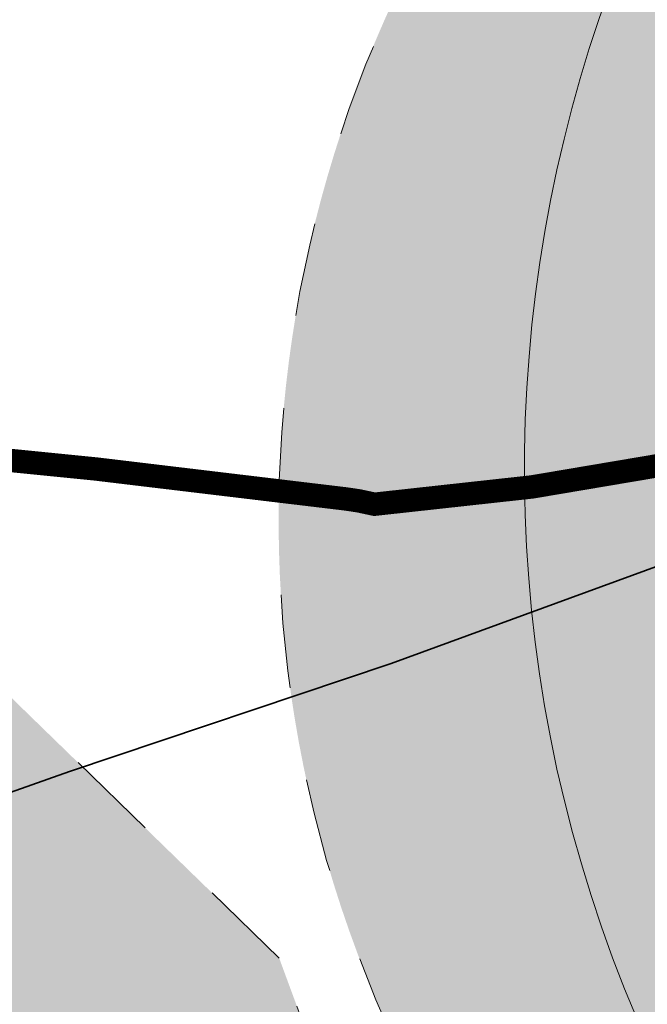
# Model space of a CAD drawing. Header units: metres. Extents: x 141698 to 145319, y 411539 to 418441.
# Tile 103 of 108: x 143828 to 143841, y 418107 to 418128. Entities that reach past the tile are written whole.
import ezdxf

# ---------------------------------------------------------------- set-up
doc = ezdxf.new("R2010")
doc.units = ezdxf.units.M
doc.linetypes.add('XX-HIDDEN', pattern=[4, 2, -2])
for name, color, linetype, lineweight in [('B01-WA-MO-BODEM-A', 32, 'Continuous', 18), ('B01-WA-OG-WEG_ONVERHARD-G', 7, 'Continuous', 18), ('B01-WA-OG-ZONE-G', 7, 'XX-HIDDEN', 18), ('N-WE-KG-PROJECTGRENS-SLIJKWELLSEWAAD', 190, 'KG-OG', 35), ('V01-WA-IE-TERREINAFSCHEIDING_KUNSTMATIG_RASTERHEKWERK-G', 20, 'IE-TERREINAFSCHEIDING-KUNSTMATIG-OPEN-V', 35)]:
    doc.layers.add(name, color=color, linetype=linetype, lineweight=lineweight)
doc.layers.add('Situatiekaart_Bufferzone', color=254, linetype='Continuous')
doc.linetypes.add('IE-TERREINAFSCHEIDING-KUNSTMATIG-OPEN-V', pattern='A,7,[24,NLCS.SHX,S=0.6,R=0,X=-3.5,Y=0],-1.5,[67,NLCS.SHX,S=0.75,R=0,X=0,Y=0],-1.5', length=10)
doc.linetypes.add('KG-OG', pattern='A,5.5,-1.5,[2,NLCS.SHX,S=0.5,R=0,X=0,Y=0],-1.5', length=8.5)

msp = doc.modelspace()

# ---------------------------------------------------------------- hatches: boundary and pattern name
at = {"layer": 'B01-WA-MO-BODEM-A'}
h = msp.add_hatch(color=256, dxfattribs=at)
h.dxf.hatch_style = 1
edge = h.paths.add_edge_path()
edge.add_line((143923.6338766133, 418190.3985919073), (143924.4926164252, 418185.0933544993))
edge.add_arc((143919.5568586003, 418184.2944210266), 4.999999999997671, -60.59638716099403, 9.194515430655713, ccw=False)
edge.add_line((143922.0116520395, 418179.9385067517), (143855.1149347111, 418142.2385860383))
edge.add_arc((143868.3708192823, 418118.7166489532), 27.00000000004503, 119.4036128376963, 203.1231532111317)
edge.add_line((143843.5399215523, 418108.1135117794), (143857.449648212, 418075.5390958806))
edge.add_line((143857.4496482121, 418075.5390958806), (143854.6906595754, 418074.3609695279))
edge.add_line((143854.6906595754, 418074.3609695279), (143840.7809329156, 418106.9353854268))
edge.add_arc((143868.3708192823, 418118.7166489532), 30.00000000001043, 119.4036128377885, 203.1231532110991, ccw=False)
edge.add_line((143853.6420586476, 418144.8521346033), (143920.5387759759, 418182.5520553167))
edge.add_arc((143919.5568586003, 418184.2944210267), 1.999999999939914, 299.403612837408, 369.1945154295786)
edge.add_line((143921.5311617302, 418184.6139944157), (143920.6402041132, 418190.11827128))
edge.add_line((143920.6402041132, 418190.1182712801), (143923.6338766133, 418190.3985919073))
at = {"layer": 'Situatiekaart_Bufferzone', "transparency": 33554559}
h = msp.add_hatch(color=256, dxfattribs=at)
h.dxf.hatch_style = 1
edge = h.paths.add_edge_path(flags=0)
edge.add_line((143885.4630367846, 418115.2014588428), (143902.8254999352, 418121.6465642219))
edge.add_line((143902.8254999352, 418121.6465642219), (143927.5464494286, 418131.3487672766))
edge.add_line((143927.5464494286, 418131.3487672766), (143925.651134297, 418135.834143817))
edge.add_line((143925.651134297, 418135.834143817), (143901.0891559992, 418126.1943320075))
edge.add_line((143901.0891559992, 418126.1943320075), (143883.7435421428, 418119.7554812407))
edge.add_line((143883.7435421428, 418119.7554812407), (143870.0014971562, 418114.4789209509))
edge.add_line((143870.0014971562, 418114.4789209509), (143861.9656334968, 418111.5351105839))
edge.add_arc((143858.3474397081, 418122.6362202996), 11.67587098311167, 234.9326761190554, 288.0523854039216, ccw=False)
edge.add_arc((143857.5842671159, 418118.5919513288), 8.10726896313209, 130.4186292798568, 222.8361829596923, ccw=False)
edge.add_line((143852.3277776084, 418124.764238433), (143866.0910382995, 418134.486995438))
edge.add_line((143866.0910382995, 418134.486995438), (143874.8091546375, 418140.6457196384))
edge.add_line((143874.8091546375, 418140.6457196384), (143886.5145652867, 418148.012461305))
edge.add_line((143886.5145652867, 418148.012461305), (143898.7530701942, 418154.1515637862))
edge.add_line((143898.7530701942, 418154.1515637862), (143906.4458925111, 418157.6405745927))
edge.add_line((143906.4458925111, 418157.6405745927), (143915.3057634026, 418161.9419224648))
edge.add_line((143915.3057634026, 418161.9419224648), (143914.8109957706, 418163.1128196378))
edge.add_line((143914.8109957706, 418163.1128196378), (143905.9064387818, 418158.7897772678))
edge.add_line((143905.9064387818, 418158.7897772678), (143898.2061146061, 418155.2973640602))
edge.add_line((143898.2061146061, 418155.2973640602), (143885.8904509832, 418149.1195570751))
edge.add_line((143885.8904509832, 418149.1195570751), (143874.1043718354, 418141.7020470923))
edge.add_line((143874.1043718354, 418141.7020470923), (143865.3586132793, 418135.5237956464))
edge.add_line((143865.3586132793, 418135.5237956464), (143851.5082238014, 418125.7394883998))
edge.add_arc((143859.4950793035, 418117.6316376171), 11.38099754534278, 134.5692752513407, 202.9004874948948)
edge.add_arc((143859.4950793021, 418117.6316376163), 11.38099754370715, 202.9004874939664, 218.9387412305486)
edge.add_arc((143859.4950793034, 418117.631637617), 11.38099754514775, 218.938741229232, 289.7219942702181)
edge.add_line((143863.3356724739, 418106.9182371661), (143871.6954753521, 418109.9151009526))
edge.add_line((143871.6954753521, 418109.9151009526), (143885.4630367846, 418115.2014588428))
edge = h.paths.add_edge_path()
edge.add_line((143991.1662218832, 418142.1412976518), (144002.3409776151, 418148.1342018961))
edge.add_line((144002.3409776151, 418148.1342018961), (144017.5251671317, 418157.8694950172))
edge.add_line((144017.5251671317, 418157.8694950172), (144032.3143206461, 418166.6919100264))
edge.add_arc((144002.8002792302, 418179.1311093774), 32.02830500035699, 337.1461744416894, 398.3706695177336)
edge.add_arc((143998.2824212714, 418175.6891931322), 37.70706316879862, 38.20968881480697, 104.5099539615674)
edge.add_line((143988.8349846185, 418212.193556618), (143977.536017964, 418207.4445808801))
edge.add_line((143977.536017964, 418207.4445808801), (143962.4066617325, 418201.813920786))
edge.add_line((143962.4066617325, 418201.813920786), (143952.0649066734, 418196.8563543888))
edge.add_line((143952.0649066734, 418196.8563543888), (143935.7934990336, 418190.1402263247))
edge.add_line((143935.7934990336, 418190.1402263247), (143909.3637082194, 418177.1425223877))
edge.add_line((143909.3637082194, 418177.1425223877), (143899.531975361, 418172.3693486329))
edge.add_line((143899.531975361, 418172.3693486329), (143891.7430053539, 418168.8367309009))
edge.add_line((143891.7430053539, 418168.8367309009), (143878.5155945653, 418162.2015715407))
edge.add_line((143878.5155945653, 418162.2015715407), (143865.7762948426, 418154.1841569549))
edge.add_line((143865.7762948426, 418154.1841569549), (143856.703901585, 418147.7751615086))
edge.add_line((143856.703901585, 418147.7751615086), (143842.0617094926, 418137.4315024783))
edge.add_arc((143859.4950793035, 418117.6316376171), 26.38099754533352, 131.3632480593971, 202.9004874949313)
edge.add_arc((143859.4950793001, 418117.6316376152), 26.38099754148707, 202.9004874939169, 218.9387412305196)
edge.add_arc((143859.4950793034, 418117.631637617), 26.38099754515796, 218.9387412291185, 289.7219942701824)
edge.add_line((143868.3975220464, 418092.798121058), (143876.9154732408, 418095.8516786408))
edge.add_line((143876.9154732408, 418095.8516786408), (143890.7616636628, 418101.1682278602))
edge.add_line((143890.7616636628, 418101.1682278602), (143908.176047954, 418107.6326068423))
edge.add_line((143908.176047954, 418107.6326068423), (143935.0366493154, 418118.1745566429))
edge.add_line((143935.0366493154, 418118.1745566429), (143952.1631108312, 418125.5989202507))
edge.add_line((143952.1631108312, 418125.5989202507), (143958.6091577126, 418128.3215454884))
edge.add_line((143958.6091577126, 418128.3215454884), (143966.536364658, 418131.1079935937))
edge.add_line((143966.536364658, 418131.1079935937), (143977.3202000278, 418135.3080029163))
edge.add_line((143977.3202000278, 418135.3080029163), (143991.1662218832, 418142.1412976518))
edge = h.paths.add_edge_path(flags=0)
edge.add_line((143927.4540034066, 418136.5417138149), (143901.0891559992, 418126.1943320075))
edge.add_line((143901.0891559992, 418126.1943320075), (143883.7435421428, 418119.7554812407))
edge.add_line((143883.7435421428, 418119.7554812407), (143870.0014971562, 418114.4789209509))
edge.add_line((143870.0014971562, 418114.4789209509), (143861.9656334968, 418111.5351105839))
edge.add_arc((143858.3474397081, 418122.6362202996), 11.67587098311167, 234.9326761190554, 288.0523854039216, ccw=False)
edge.add_arc((143857.5842671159, 418118.5919513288), 8.10726896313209, 130.4186292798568, 222.8361829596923, ccw=False)
edge.add_line((143852.3277776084, 418124.764238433), (143866.0910382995, 418134.486995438))
edge.add_line((143866.0910382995, 418134.486995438), (143874.8091546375, 418140.6457196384))
edge.add_line((143874.8091546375, 418140.6457196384), (143886.5145652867, 418148.012461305))
edge.add_line((143886.5145652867, 418148.012461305), (143898.7530701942, 418154.1515637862))
edge.add_line((143898.7530701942, 418154.1515637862), (143906.4458925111, 418157.6405745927))
edge.add_line((143906.4458925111, 418157.6405745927), (143916.506372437, 418162.5248019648))
edge.add_line((143916.506372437, 418162.5248019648), (143942.4942489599, 418175.3051802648))
edge.add_line((143942.4942489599, 418175.3051802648), (143958.6900854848, 418181.9901158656))
edge.add_line((143958.6900854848, 418181.9901158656), (143968.7735070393, 418186.8238439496))
edge.add_line((143968.7735070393, 418186.8238439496), (143983.5279023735, 418192.3149556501))
edge.add_line((143983.5279023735, 418192.3149556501), (143994.9949040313, 418197.134556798))
edge.add_line((143994.9949040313, 418197.134556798), (144006.0973439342, 418201.5521170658))
edge.add_arc((144013.6023159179, 418187.6000370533), 15.84251056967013, 42.401531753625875, 118.2762797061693, ccw=False)
edge.add_arc((144015.3210197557, 418190.2731141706), 12.79681574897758, 23.972583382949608, 38.75029277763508, ccw=False)
edge.add_arc((144013.7614055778, 418194.2345629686), 13.31026494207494, -56.078340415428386, 5.336373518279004, ccw=False)
edge.add_line((144021.1893165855, 418183.1896867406), (144007.0714978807, 418174.7677540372))
edge.add_line((144007.0714978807, 418174.7677540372), (143992.2691201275, 418165.2772582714))
edge.add_line((143992.2691201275, 418165.2772582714), (143982.0723932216, 418159.8088606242))
edge.add_line((143982.0723932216, 418159.8088606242), (143969.3035026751, 418153.5071522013))
edge.add_line((143969.3035026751, 418153.5071522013), (143959.635033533, 418149.7415475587))
edge.add_line((143959.635033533, 418149.7415475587), (143951.4429791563, 418146.8620044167))
edge.add_line((143951.4429791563, 418146.8620044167), (143944.3466978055, 418143.8647387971))
edge.add_line((143944.3466978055, 418143.8647387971), (143927.4540034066, 418136.5417138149))
edge = h.paths.add_edge_path(flags=16)
edge.add_line((143946.2617801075, 418139.3894704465), (143953.1987489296, 418142.3194470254))
edge.add_line((143953.1987489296, 418142.3194470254), (143961.325913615, 418145.1761811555))
edge.add_line((143961.325913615, 418145.1761811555), (143971.267656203, 418149.048218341))
edge.add_line((143971.267656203, 418149.048218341), (143984.3004523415, 418155.4801695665))
edge.add_line((143984.3004523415, 418155.4801695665), (143994.7368039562, 418161.0770754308))
edge.add_line((143994.7368039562, 418161.0770754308), (144009.6327285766, 418170.6275484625))
edge.add_line((144009.6327285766, 418170.6275484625), (144023.9713330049, 418179.1811900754))
edge.add_arc((144015.3210197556, 418190.2731141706), 14.06622548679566, 307.9497743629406, 383.972583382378)
edge.add_arc((144015.3210197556, 418190.2731141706), 14.06622548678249, 23.97258338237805, 38.91581639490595)
edge.add_arc((144013.6023159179, 418187.6000370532), 17.11192030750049, 42.26665463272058, 118.0272910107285)
edge.add_line((144005.5615602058, 418202.705137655), (143994.5142804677, 418198.3095251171))
edge.add_line((143994.5142804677, 418198.3095251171), (143983.0603896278, 418193.4954344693))
edge.add_line((143983.0603896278, 418193.4954344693), (143968.2767382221, 418187.9934345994))
edge.add_line((143968.2767382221, 418187.9934345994), (143958.1731603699, 418183.1500441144))
edge.add_line((143958.1731603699, 418183.1500441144), (143941.9714274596, 418176.4626747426))
edge.add_line((143941.9714274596, 418176.4626747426), (143915.9490708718, 418163.6653397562))
edge.add_line((143915.9490708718, 418163.6653397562), (143905.9064387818, 418158.7897772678))
edge.add_line((143905.9064387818, 418158.7897772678), (143898.2061146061, 418155.2973640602))
edge.add_line((143898.2061146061, 418155.2973640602), (143885.8904509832, 418149.1195570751))
edge.add_line((143885.8904509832, 418149.1195570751), (143874.1043718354, 418141.7020470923))
edge.add_line((143874.1043718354, 418141.7020470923), (143865.3586132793, 418135.5237956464))
edge.add_line((143865.3586132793, 418135.5237956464), (143851.5082238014, 418125.7394883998))
edge.add_arc((143859.4950793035, 418117.6316376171), 11.38099754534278, 134.5692752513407, 202.9004874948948)
edge.add_arc((143859.4950793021, 418117.6316376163), 11.38099754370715, 202.9004874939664, 218.9387412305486)
edge.add_arc((143859.4950793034, 418117.631637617), 11.38099754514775, 218.938741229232, 289.7219942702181)
edge.add_line((143863.3356724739, 418106.9182371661), (143871.6954753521, 418109.9151009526))
edge.add_line((143871.6954753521, 418109.9151009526), (143885.4630367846, 418115.2014588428))
edge.add_line((143885.4630367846, 418115.2014588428), (143902.8254999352, 418121.6465642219))
edge.add_line((143902.8254999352, 418121.6465642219), (143929.3118109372, 418132.0416167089))
edge.add_line((143929.3118109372, 418132.0416167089), (143946.2617801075, 418139.3894704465))
edge = h.paths.add_edge_path(flags=0)
edge.add_line((143924.9130484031, 418141.3435400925), (143898.5920473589, 418131.0133666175))
edge.add_line((143898.5920473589, 418131.0133666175), (143881.252515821, 418124.5767736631))
edge.add_line((143881.252515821, 418124.5767736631), (143867.5196818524, 418119.3037501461))
edge.add_line((143867.5196818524, 418119.3037501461), (143861.4461172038, 418117.1653687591))
edge.add_arc((143860.9793719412, 418118.2049133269), 1.1395192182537, 130.6597921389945, 294.17961019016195, ccw=False)
edge.add_line((143860.2368997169, 418119.0693432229), (143865.7928750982, 418122.994241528))
edge.add_line((143865.7928750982, 418122.994241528), (143871.2736990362, 418126.8660507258))
edge.add_line((143871.2736990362, 418126.8660507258), (143879.7345598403, 418132.8430423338))
edge.add_line((143879.7345598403, 418132.8430423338), (143890.6892196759, 418139.7373027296))
edge.add_line((143890.6892196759, 418139.7373027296), (143902.2096379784, 418145.5161972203))
edge.add_line((143902.2096379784, 418145.5161972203), (143909.8326433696, 418148.9735431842))
edge.add_line((143909.8326433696, 418148.9735431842), (143920.0592262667, 418153.9384113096))
edge.add_line((143920.0592262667, 418153.9384113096), (143945.726210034, 418166.5609802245))
edge.add_line((143945.726210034, 418166.5609802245), (143961.8671711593, 418173.2232656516))
edge.add_line((143961.8671711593, 418173.2232656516), (143971.7630057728, 418177.9670694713))
edge.add_line((143971.7630057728, 418177.9670694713), (143986.2451260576, 418183.3568491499))
edge.add_line((143986.2451260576, 418183.3568491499), (143997.8341450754, 418188.2277344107))
edge.add_line((143997.8341450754, 418188.2277344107), (144014.3160804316, 418194.2417936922))
edge.add_line((144014.3160804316, 418194.2417936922), (144015.1147912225, 418194.5332336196))
edge.add_arc((144016.1772277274, 418190.3501646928), 4.31588194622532, 35.366590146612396, 104.2509307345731, ccw=False)
edge.add_arc((144015.9339569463, 418191.1757113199), 4.11769100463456, -54.99335082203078, 23.96489497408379, ccw=False)
edge.add_line((144018.2961589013, 418187.8029704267), (144004.2766186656, 418179.4396653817))
edge.add_line((144004.2766186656, 418179.4396653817), (143989.5080097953, 418169.970820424))
edge.add_line((143989.5080097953, 418169.970820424), (143979.3977834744, 418164.5488121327))
edge.add_line((143979.3977834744, 418164.5488121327), (143966.724158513, 418158.294119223))
edge.add_line((143966.724158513, 418158.294119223), (143957.1543365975, 418154.5669349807))
edge.add_line((143957.1543365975, 418154.5669349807), (143948.9388581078, 418151.6791581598))
edge.add_line((143948.9388581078, 418151.6791581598), (143941.7850675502, 418148.6576023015))
edge.add_line((143941.7850675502, 418148.6576023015), (143924.9130484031, 418141.3435400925))
edge = h.paths.add_edge_path(flags=0)
edge.add_line((143924.0463894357, 418142.8628300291), (143897.772660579, 418132.551209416))
edge.add_line((143897.772660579, 418132.551209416), (143880.4396865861, 418126.1170506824))
edge.add_line((143880.4396865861, 418126.1170506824), (143868.2865191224, 418121.4613229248))
edge.add_arc((143868.0953314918, 418121.7982621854), 0.3874026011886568, 130.020208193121, 299.5716433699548, ccw=False)
edge.add_line((143867.8462092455, 418122.0949419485), (143872.3667732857, 418125.3187256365))
edge.add_line((143872.3667732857, 418125.3187256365), (143880.7863807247, 418131.2665746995))
edge.add_line((143880.7863807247, 418131.2665746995), (143891.620650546, 418138.0850682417))
edge.add_line((143891.620650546, 418138.0850682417), (143903.0259168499, 418143.8061999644))
edge.add_line((143903.0259168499, 418143.8061999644), (143910.6377264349, 418147.2584681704))
edge.add_line((143910.6377264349, 418147.2584681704), (143920.8909455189, 418152.2362678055))
edge.add_line((143920.8909455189, 418152.2362678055), (143946.506471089, 418164.8335304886))
edge.add_line((143946.506471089, 418164.8335304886), (143962.6386324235, 418171.4921837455))
edge.add_line((143962.6386324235, 418171.4921837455), (143972.5043856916, 418176.2215673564))
edge.add_line((143972.5043856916, 418176.2215673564), (143986.9428440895, 418181.5950974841))
edge.add_line((143986.9428440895, 418181.5950974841), (143998.5262633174, 418186.4636291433))
edge.add_line((143998.5262633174, 418186.4636291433), (144013.531345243, 418191.9388024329))
edge.add_arc((144014.2924952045, 418189.9213825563), 2.156231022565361, -46.267588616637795, 110.67093035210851, ccw=False)
edge.add_line((144015.7830788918, 418188.36334132), (144003.1361957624, 418180.8188898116))
edge.add_line((144003.1361957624, 418180.8188898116), (143988.4039942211, 418171.373387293))
edge.add_line((143988.4039942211, 418171.373387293), (143978.3870269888, 418166.0013928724))
edge.add_line((143978.3870269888, 418166.0013928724), (143965.8161109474, 418159.7973889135))
edge.add_line((143965.8161109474, 418159.7973889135), (143956.3526438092, 418156.111626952))
edge.add_line((143956.3526438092, 418156.111626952), (143948.1119110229, 418153.2149731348))
edge.add_line((143948.1119110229, 418153.2149731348), (143940.8961179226, 418150.1672291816))
edge.add_line((143940.8961179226, 418150.1672291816), (143924.0463894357, 418142.8628300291))
h = msp.add_hatch(color=256, dxfattribs=at)
h.dxf.hatch_style = 1
edge = h.paths.add_edge_path(flags=16)
edge.add_line((143575.8657482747, 418049.3010815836), (143568.217186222, 418046.2966460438))
edge.add_line((143568.217186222, 418046.2966460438), (143563.5308231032, 418044.4792370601))
edge.add_line((143563.5308231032, 418044.4792370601), (143557.6785628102, 418042.7649804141))
edge.add_line((143557.6785628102, 418042.7649804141), (143547.3781364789, 418040.3004226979))
edge.add_line((143547.3781364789, 418040.3004226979), (143532.1997839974, 418037.8924862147))
edge.add_line((143532.1997839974, 418037.8924862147), (143519.6869120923, 418036.9871043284))
edge.add_line((143519.6869120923, 418036.9871043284), (143494.9103720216, 418035.9046067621))
edge.add_line((143494.9103720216, 418035.9046067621), (143471.1842832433, 418035.836270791))
edge.add_line((143471.1842832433, 418035.836270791), (143434.4122850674, 418035.1964229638))
edge.add_line((143434.4122850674, 418035.1964229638), (143413.2164208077, 418036.4359538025))
edge.add_line((143413.2164208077, 418036.4359538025), (143374.542268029, 418038.2972025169))
edge.add_line((143374.542268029, 418038.2972025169), (143353.6953315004, 418039.5978173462))
edge.add_line((143353.6953315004, 418039.5978173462), (143328.8680655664, 418041.920403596))
edge.add_line((143328.8680655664, 418041.920403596), (143314.6264883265, 418044.0658741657))
edge.add_line((143314.6264883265, 418044.0658741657), (143298.4174203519, 418047.5554714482))
edge.add_line((143298.4174203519, 418047.5554714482), (143291.4187971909, 418048.9313953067))
edge.add_line((143291.4187971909, 418048.9313953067), (143285.5901972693, 418050.2485178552))
edge.add_line((143285.5901972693, 418050.2485178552), (143279.6746622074, 418051.1695536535))
edge.add_line((143279.6746622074, 418051.1695536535), (143275.361766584, 418051.6561669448))
edge.add_line((143275.361766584, 418051.6561669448), (143274.2327820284, 418051.7738446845))
edge.add_arc((143272.9590605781, 418036.3931121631), 15.43338262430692, 85.26597854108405, 157.7308714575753)
edge.add_arc((143272.9590605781, 418036.3931121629), 15.43338262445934, 157.7308714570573, 236.4153126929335)
edge.add_line((143264.4217928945, 418023.5360378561), (143266.7001202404, 418021.8320834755))
edge.add_line((143266.7001202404, 418021.8320834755), (143270.0633359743, 418019.6748461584))
edge.add_line((143270.0633359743, 418019.6748461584), (143279.6269466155, 418016.801624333))
edge.add_line((143279.6269466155, 418016.801624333), (143289.1546675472, 418013.7276653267))
edge.add_line((143289.1546675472, 418013.7276653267), (143301.7773480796, 418009.7030763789))
edge.add_line((143301.7773480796, 418009.7030763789), (143318.0393742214, 418005.2874053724))
edge.add_line((143318.0393742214, 418005.2874053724), (143327.3258365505, 418003.12524168))
edge.add_line((143327.3258365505, 418003.12524168), (143353.4754776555, 417998.3042675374))
edge.add_line((143353.4754776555, 417998.3042675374), (143371.6605940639, 417995.0820802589))
edge.add_line((143371.6605940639, 417995.0820802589), (143396.2520236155, 417991.4874079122))
edge.add_line((143396.2520236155, 417991.4874079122), (143420.7527319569, 417988.7766355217))
edge.add_line((143420.7527319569, 417988.7766355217), (143435.1634472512, 417987.6225334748))
edge.add_line((143435.1634472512, 417987.6225334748), (143445.9001220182, 417987.6228056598))
edge.add_line((143445.9001220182, 417987.6228056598), (143463.0038924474, 417985.6009405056))
edge.add_line((143463.0038924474, 417985.6009405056), (143484.0671641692, 417984.8466719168))
edge.add_line((143484.0671641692, 417984.8466719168), (143495.7592339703, 417984.8986338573))
edge.add_line((143495.7592339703, 417984.8986338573), (143511.9135909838, 417985.4762318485))
edge.add_line((143511.9135909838, 417985.4762318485), (143521.6616348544, 417986.1588476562))
edge.add_line((143521.6616348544, 417986.1588476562), (143533.1632835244, 417988.3492698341))
edge.add_line((143533.1632835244, 417988.3492698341), (143544.3279802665, 417989.7042929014))
edge.add_line((143544.3279802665, 417989.7042929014), (143553.9249726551, 417992.1920920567))
edge.add_line((143553.9249726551, 417992.1920920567), (143561.3436903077, 417994.8085963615))
edge.add_line((143561.3436903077, 417994.8085963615), (143573.0467264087, 417998.7511402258))
edge.add_line((143573.0467264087, 417998.7511402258), (143583.5305093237, 418001.6068590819))
edge.add_line((143583.5305093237, 418001.6068590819), (143592.5328447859, 418004.4308538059))
edge.add_line((143592.5328447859, 418004.4308538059), (143601.1493658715, 418007.6120184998))
edge.add_line((143601.1493658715, 418007.6120184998), (143620.6468998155, 418014.5367947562))
edge.add_line((143620.6468998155, 418014.5367947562), (143634.6425263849, 418019.5887685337))
edge.add_line((143634.6425263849, 418019.5887685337), (143646.3990042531, 418024.8283768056))
edge.add_line((143646.3990042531, 418024.8283768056), (143658.0620195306, 418028.8928650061))
edge.add_line((143658.0620195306, 418028.8928650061), (143669.323390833, 418031.2897737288))
edge.add_line((143669.323390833, 418031.2897737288), (143678.6096640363, 418034.0586602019))
edge.add_line((143678.6096640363, 418034.0586602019), (143697.258055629, 418038.5906652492))
edge.add_line((143697.258055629, 418038.5906652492), (143722.6184395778, 418044.7538449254))
edge.add_line((143722.6184395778, 418044.7538449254), (143744.5203312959, 418049.2815612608))
edge.add_line((143744.5203312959, 418049.2815612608), (143762.9605066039, 418055.7210352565))
edge.add_line((143762.9605066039, 418055.7210352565), (143781.661322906, 418064.8776128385))
edge.add_line((143781.661322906, 418064.8776128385), (143795.4127401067, 418071.0336102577))
edge.add_line((143795.4127401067, 418071.0336102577), (143813.0779727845, 418079.8082658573))
edge.add_line((143813.0779727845, 418079.8082658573), (143817.6688824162, 418083.2035099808))
edge.add_line((143817.6688824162, 418083.2035099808), (143820.3701373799, 418086.9410948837))
edge.add_line((143820.3701373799, 418086.9410948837), (143822.4988536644, 418093.7060108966))
edge.add_line((143822.4988536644, 418093.7060108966), (143820.225647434, 418099.8771799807))
edge.add_line((143820.225647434, 418099.8771799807), (143814.8957085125, 418105.0651868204))
edge.add_line((143814.8957085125, 418105.0651868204), (143805.3791468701, 418107.9944344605))
edge.add_line((143805.3791468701, 418107.9944344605), (143793.189820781, 418109.2021865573))
edge.add_line((143793.189820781, 418109.2021865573), (143783.3119644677, 418108.1378552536))
edge.add_line((143783.3119644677, 418108.1378552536), (143784.0180105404, 418107.1788050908))
edge.add_line((143784.0180105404, 418107.1788050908), (143763.3244922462, 418103.8914915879))
edge.add_line((143763.3244922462, 418103.8914915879), (143746.2659238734, 418101.0121523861))
edge.add_line((143746.2659238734, 418101.0121523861), (143723.5535388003, 418095.2450312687))
edge.add_line((143723.5535388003, 418095.2450312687), (143711.7456665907, 418093.0865340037))
edge.add_line((143711.7456665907, 418093.0865340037), (143704.2764584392, 418093.0865340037))
edge.add_line((143704.2764584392, 418093.0865340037), (143693.2788711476, 418092.0439466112))
edge.add_line((143693.2788711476, 418092.0439466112), (143681.0744271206, 418091.0284052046))
edge.add_line((143681.0744271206, 418091.0284052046), (143672.9034434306, 418088.8152958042))
edge.add_line((143672.9034434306, 418088.8152958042), (143662.5128036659, 418085.2560495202))
edge.add_line((143662.5128036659, 418085.2560495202), (143650.4242183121, 418081.4117876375))
edge.add_line((143650.4242183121, 418081.4117876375), (143637.1610292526, 418076.9986613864))
edge.add_line((143637.1610292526, 418076.9986613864), (143617.711803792, 418070.411921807))
edge.add_line((143617.711803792, 418070.411921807), (143609.7921238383, 418068.1960211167))
edge.add_line((143609.7921238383, 418068.1960211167), (143601.9673111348, 418065.8460501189))
edge.add_line((143601.9673111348, 418065.8460501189), (143584.7728453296, 418058.6851722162))
edge.add_line((143584.7728453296, 418058.6851722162), (143575.8657481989, 418049.3010812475))
edge = h.paths.add_edge_path()
edge.add_line((143567.2801527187, 418062.0443232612), (143562.7632694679, 418060.2700440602))
edge.add_line((143562.7632694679, 418060.2700440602), (143558.7019992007, 418058.6950510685))
edge.add_line((143558.7019992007, 418058.6950510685), (143553.8225721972, 418057.2657588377))
edge.add_line((143553.8225721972, 418057.2657588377), (143544.4533740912, 418055.0240138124))
edge.add_line((143544.4533740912, 418055.0240138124), (143530.4802918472, 418052.807284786))
edge.add_line((143530.4802918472, 418052.807284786), (143518.8181136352, 418051.9634557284))
edge.add_line((143518.8181136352, 418051.9634557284), (143494.5612595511, 418050.9036634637))
edge.add_line((143494.5612595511, 418050.9036634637), (143471.0321904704, 418050.8358949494))
edge.add_line((143471.0321904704, 418050.8358949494), (143434.7200945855, 418050.2040496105))
edge.add_line((143434.7200945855, 418050.2040496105), (143414.0148237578, 418051.4148906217))
edge.add_line((143414.0148237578, 418051.4148906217), (143375.3698485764, 418053.2747351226))
edge.add_line((143375.3698485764, 418053.2747351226), (143354.8611923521, 418054.5542450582))
edge.add_line((143354.8611923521, 418054.5542450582), (143330.6853319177, 418056.815892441))
edge.add_line((143330.6853319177, 418056.815892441), (143317.3248654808, 418058.8286250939))
edge.add_line((143317.3248654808, 418058.8286250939), (143301.4429470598, 418062.2477914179))
edge.add_line((143301.4429470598, 418062.2477914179), (143294.5193443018, 418063.6089663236))
edge.add_line((143294.5193443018, 418063.6089663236), (143288.4003912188, 418064.991701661))
edge.add_line((143288.4003912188, 418064.991701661), (143281.6702494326, 418066.0395699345))
edge.add_line((143281.6702494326, 418066.0395699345), (143276.9802039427, 418066.5687361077))
edge.add_line((143276.9802039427, 418066.5687361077), (143275.6560895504, 418066.7067528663))
edge.add_arc((143272.959060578, 418036.3931121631), 30.43338262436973, 84.91573560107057, 157.7308714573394)
edge.add_arc((143272.9590605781, 418036.393112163), 30.43338262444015, 157.7308714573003, 235.4916526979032)
edge.add_line((143255.7177490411, 418011.3146761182), (143258.1479151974, 418009.4971619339))
edge.add_line((143258.1479151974, 418009.4971619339), (143263.7342050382, 418005.9139981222))
edge.add_line((143263.7342050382, 418005.9139981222), (143275.1656686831, 418002.479612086))
edge.add_line((143275.1656686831, 418002.479612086), (143284.573509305, 417999.4443304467))
edge.add_line((143284.573509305, 417999.4443304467), (143297.5317236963, 417995.312760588))
edge.add_line((143297.5317236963, 417995.312760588), (143314.3720966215, 417990.7400495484))
edge.add_line((143314.3720966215, 417990.7400495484), (143324.2636615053, 417988.4370000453))
edge.add_line((143324.2636615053, 417988.4370000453), (143350.807124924, 417983.5434204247))
edge.add_line((143350.807124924, 417983.5434204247), (143369.2667283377, 417980.2725972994))
edge.add_line((143369.2667283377, 417980.2725972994), (143394.3418783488, 417976.6072167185))
edge.add_line((143394.3418783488, 417976.6072167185), (143419.3289033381, 417973.8426379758))
edge.add_line((143419.3289033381, 417973.8426379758), (143434.563949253, 417972.6225182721))
edge.add_line((143434.563949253, 417972.6225182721), (143445.016799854, 417972.6227832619))
edge.add_line((143445.016799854, 417972.6227832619), (143461.8531076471, 417970.6325353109))
edge.add_line((143461.8531076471, 417970.6325353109), (143483.8319997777, 417969.8454786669))
edge.add_line((143483.8319997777, 417969.8454786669), (143496.0606297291, 417969.89982519))
edge.add_line((143496.0606297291, 417969.89982519), (143512.7057244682, 417970.4949694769))
edge.add_line((143512.7057244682, 417970.4949694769), (143523.5954151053, 417971.2575301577))
edge.add_line((143523.5954151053, 417971.2575301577), (143535.4726395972, 417973.5194785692))
edge.add_line((143535.4726395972, 417973.5194785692), (143547.1259271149, 417974.9338003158))
edge.add_line((143547.1259271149, 417974.9338003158), (143558.3095315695, 417977.8328920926))
edge.add_line((143558.3095315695, 417977.8328920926), (143566.2328996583, 417980.6273813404))
edge.add_line((143566.2328996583, 417980.6273813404), (143577.4160599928, 417984.3947883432))
edge.add_line((143577.4160599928, 417984.3947883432), (143587.7480265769, 417987.2091533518))
edge.add_line((143587.7480265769, 417987.2091533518), (143597.3782686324, 417990.2301197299))
edge.add_line((143597.3782686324, 417990.2301197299), (143606.2572388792, 417993.5081789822))
edge.add_line((143606.2572388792, 417993.5081789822), (143625.7034746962, 418000.4147361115))
edge.add_line((143625.7034746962, 418000.4147361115), (143640.2494969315, 418005.6653851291))
edge.add_line((143640.2494969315, 418005.6653851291), (143651.9299553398, 418010.8711131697))
edge.add_line((143651.9299553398, 418010.8711131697), (143662.107431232, 418014.4179001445))
edge.add_line((143662.107431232, 418014.4179001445), (143673.0337226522, 418016.7434893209))
edge.add_line((143673.0337226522, 418016.7434893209), (143682.5264137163, 418019.5739233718))
edge.add_line((143682.5264137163, 418019.5739233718), (143700.8003108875, 418024.0149173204))
edge.add_line((143700.8003108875, 418024.0149173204), (143725.9088979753, 418030.1169043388))
edge.add_line((143725.9088979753, 418030.1169043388), (143748.5287836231, 418034.7930495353))
edge.add_line((143748.5287836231, 418034.7930495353), (143768.7518765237, 418041.8551342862))
edge.add_line((143768.7518765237, 418041.8551342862), (143788.0257638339, 418051.2923075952))
edge.add_line((143788.0257638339, 418051.2923075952), (143801.8161988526, 418057.4657718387))
edge.add_line((143801.8161988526, 418057.4657718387), (143820.9345555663, 418066.9622216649))
edge.add_line((143820.9345555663, 418066.9622216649), (143828.4613754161, 418072.5287417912))
edge.add_line((143828.4613754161, 418072.5287417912), (143833.9496648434, 418080.1226001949))
edge.add_line((143833.9496648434, 418080.1226001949), (143838.3438301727, 418094.0869596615))
edge.add_line((143838.3438301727, 418094.0869596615), (143833.1254295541, 418108.2535724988))
edge.add_line((143833.1254295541, 418108.2535724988), (143822.765949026, 418118.3371882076))
edge.add_line((143822.765949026, 418118.3371882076), (143808.3546389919, 418122.7730651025))
edge.add_line((143808.3546389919, 418122.7730651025), (143793.1251677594, 418124.2820431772))
edge.add_line((143793.1251677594, 418124.2820431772), (143765.6258392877, 418120.301471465))
edge.add_line((143765.6258392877, 418120.301471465), (143743.1666865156, 418115.701206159))
edge.add_line((143743.1666865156, 418115.701206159), (143720.3553734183, 418109.9089652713))
edge.add_line((143720.3553734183, 418109.9089652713), (143710.385921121, 418108.0865340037))
edge.add_line((143710.385921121, 418108.0865340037), (143703.5670378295, 418108.0865340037))
edge.add_line((143703.5670378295, 418108.0865340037), (143691.949058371, 418106.9851325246))
edge.add_line((143691.949058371, 418106.9851325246), (143678.4703851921, 418105.8635615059))
edge.add_line((143678.4703851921, 418105.8635615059), (143668.5075600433, 418103.1651321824))
edge.add_line((143668.5075600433, 418103.1651321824), (143657.8088904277, 418099.5003722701))
edge.add_line((143657.8088904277, 418099.5003722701), (143645.7832406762, 418095.6761243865))
edge.add_line((143645.7832406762, 418095.6761243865), (143632.3873626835, 418091.2188478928))
edge.add_line((143632.3873626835, 418091.2188478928), (143613.2819881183, 418084.7485580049))
edge.add_line((143613.2819881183, 418084.7485580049), (143605.6136488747, 418082.6029816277))
edge.add_line((143605.6136488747, 418082.6029816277), (143596.9132956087, 418079.9900656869))
edge.add_line((143596.9132956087, 418079.9900656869), (143576.0773706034, 418071.3126507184))
edge.add_line((143576.0773706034, 418071.3126507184), (143567.2801527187, 418062.0443232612))

# ---------------------------------------------------------------- linework, layer by layer
at = {"layer": 'B01-WA-OG-WEG_ONVERHARD-G'}
msp.add_lwpolyline([(143920.6402041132, 418190.11827128), (143921.5311617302, 418184.6139944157, -0.3142960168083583), (143920.5387759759, 418182.5520553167), (143853.6420586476, 418144.8521346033, 0.3824606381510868), (143840.7809329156, 418106.9353854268), (143854.6906595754, 418074.3609695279)], format="xyb", dxfattribs=at)
at = {"layer": 'B01-WA-OG-ZONE-G'}
msp.add_lwpolyline([(143935.0366493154, 418118.1745566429), (143908.176047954, 418107.6326068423), (143890.7616636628, 418101.1682278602), (143876.9154732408, 418095.8516786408), (143868.3975220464, 418092.798121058, -0.3190601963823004), (143838.9754549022, 418101.0514673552, -0.070094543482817), (143835.1933767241, 418107.3659528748, -0.3226888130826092), (143842.0617094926, 418137.4315024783), (143856.703901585, 418147.7751615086), (143865.7762948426, 418154.1841569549), (143878.5155945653, 418162.2015715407), (143891.7430053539, 418168.8367309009), (143899.531975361, 418172.3693486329), (143909.3637082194, 418177.1425223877), (143935.7934990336, 418190.1402263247)], format="xyb", dxfattribs=at)
msp.add_lwpolyline([(143820.9345555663, 418066.9622216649), (143828.4613754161, 418072.5287417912), (143833.9496648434, 418080.1226001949), (143838.3438301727, 418094.0869596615), (143833.1254295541, 418108.2535724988), (143822.765949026, 418118.3371882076)], dxfattribs=at)
at = {"layer": 'N-WE-KG-PROJECTGRENS-SLIJKWELLSEWAAD', "const_width": 0.5, "flags": 128}
msp.add_lwpolyline([(143894.2460453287, 418118.2796722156), (143887.7981453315, 418115.5756722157), (143879.8571453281, 418111.8141722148), (143879.5289453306, 418111.6728722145), (143871.9169453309, 418108.712572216), (143865.9982453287, 418106.3874722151), (143865.88014533, 418106.3426722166), (143865.625845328, 418106.2577722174), (143860.757445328, 418104.776172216), (143860.1699453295, 418104.6354722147), (143859.7991453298, 418104.5843722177), (143855.5658453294, 418104.160972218), (143854.9030453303, 418104.1388722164), (143854.2432453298, 418104.2047722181), (143853.5978453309, 418104.3572722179), (143850.8462453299, 418105.2039722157), (143849.8172453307, 418105.4249722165), (143848.765545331, 418105.4644722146), (143847.7227453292, 418105.3215722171), (143846.0866453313, 418104.1315722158), (143844.885745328, 418101.7538722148), (143844.6052453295, 418101.0191722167), (143844.2129453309, 418100.337572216), (143843.7187453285, 418099.7259722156), (143839.9369453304, 418095.7340722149), (143835.3080453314, 418090.6843722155), (143834.8362453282, 418090.2327722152), (143834.2427453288, 418089.8046722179), (143828.7154453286, 418086.4034722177), (143823.3634453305, 418083.1924722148), (143823.01174533, 418083.0037722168), (143815.754145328, 418079.4786722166), (143807.00954533, 418074.4817722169), (143806.5741453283, 418074.2603722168), (143800.5823453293, 418071.5744722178), (143793.1043453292, 418067.6276722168), (143792.7804453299, 418067.471372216), (143784.3355453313, 418063.7638722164), (143778.2072453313, 418060.2911722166), (143777.8374453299, 418060.1014722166), (143772.4940453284, 418057.6352722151), (143768.4150453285, 418055.391872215), (143767.7155453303, 418055.0744722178), (143767.5404453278, 418055.0143722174), (143761.072545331, 418052.9279722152), (143754.8094453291, 418050.6314722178), (143754.6749453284, 418050.5844722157), (143748.9599453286, 418048.6794722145), (143748.4162453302, 418048.5317722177), (143741.4888453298, 418047.0622722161), (143733.5027453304, 418045.1708722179), (143733.3551453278, 418045.1382722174), (143725.2348453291, 418043.4725722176), (143717.3855453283, 418041.4068722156), (143710.8844453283, 418039.5194722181), (143710.3246453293, 418039.3914722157), (143702.5197453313, 418038.1255722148), (143695.8805453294, 418036.8806722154), (143689.1804453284, 418035.4150722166), (143688.9909453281, 418035.3773722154), (143683.1314453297, 418034.3310722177), (143677.1217453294, 418033.0876722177), (143670.7992453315, 418031.6126722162), (143664.3811453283, 418030.2084722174), (143658.8727453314, 418028.0444722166), (143651.4279453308, 418024.9424722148), (143638.8527453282, 418018.8644722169), (143638.3766453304, 418018.6639722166), (143630.205245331, 418015.7306722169), (143621.4078453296, 418012.1697722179), (143612.5230453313, 418008.5735722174), (143606.813345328, 418006.2473722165), (143606.6309453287, 418006.1771722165), (143598.9967453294, 418003.4203722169), (143593.0618453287, 418001.3007722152), (143592.8412453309, 418001.2277722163), (143585.2212453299, 417998.8993722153), (143584.9418453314, 417998.8227722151), (143577.1673453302, 417996.9316722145), (143568.5457453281, 417994.6185722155), (143568.3476453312, 417994.5697722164), (143559.9850453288, 417992.6881722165), (143552.25624533, 417990.5992722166), (143551.7839453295, 417990.4959722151), (143545.3573453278, 417989.459172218), (143539.1761453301, 417988.016872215), (143538.9082453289, 417987.962072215), (143538.6477453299, 417987.9231722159), (143528.2760453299, 417986.6531722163), (143528.1110453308, 417986.6357722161), (143518.5516453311, 417985.7862722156), (143510.0505453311, 417985.148472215), (143509.6766453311, 417985.1344722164), (143509.5484453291, 417985.1360722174), (143501.5104453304, 417985.3421722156), (143491.3554453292, 417984.7204722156), (143491.1519453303, 417984.7121722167), (143480.7292453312, 417984.4999722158), (143480.5195453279, 417984.5019722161), (143467.1845453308, 417984.9252722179), (143466.9869453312, 417984.9354722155), (143458.0674453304, 417985.5727722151), (143442.8471453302, 417986.8409722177), (143429.5279453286, 417987.6868722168), (143415.7363453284, 417988.7474722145), (143415.5269453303, 417988.7680722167), (143401.2992453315, 417990.4673722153), (143381.3564453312, 417993.2249722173), (143381.2313453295, 417993.2438722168), (143367.0380453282, 417995.5741722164), (143351.9555453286, 417998.1235722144), (143337.2808453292, 418000.8880722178), (143324.3494453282, 418003.4318722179), (143324.1564453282, 418003.4737722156), (143315.2144453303, 418005.6034722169), (143305.4257453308, 418008.1563722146), (143305.2878453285, 418008.1944722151), (143295.1224453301, 418011.1594722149), (143284.32204533, 418014.335972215), (143284.19374533, 418014.3755722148), (143269.8419453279, 418019.0188722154), (143260.1665453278, 418021.963572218), (143250.8727453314, 418024.7094722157), (143250.5807453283, 418024.8055722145), (143243.5950453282, 418027.345772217), (143243.3516453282, 418027.4416722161), (143236.3666453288, 418030.404972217), (143235.8764453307, 418030.6453722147), (143230.6869453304, 418033.5514722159), (143226.135045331, 418035.8273722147), (143225.8710453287, 418035.9694722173), (143225.144945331, 418036.4795722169), (143220.8994453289, 418040.088172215), (143220.6021453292, 418040.3623722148), (143217.0038453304, 418043.9606722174), (143216.4523453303, 418044.6159722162), (143216.0207453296, 418045.3557722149), (143214.1156453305, 418049.3774722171), (143213.8287453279, 418050.1373722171), (143213.6686453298, 418050.9336722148), (143213.2453453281, 418054.5320722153), (143213.2110453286, 418055.1341722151), (143213.2496453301, 418055.7360722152), (143213.3603453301, 418056.3289722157), (143214.2070453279, 418059.7155722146), (143214.3676453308, 418060.2357722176), (143215.646045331, 418063.645172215), (143215.942145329, 418064.2909722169), (143216.3267453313, 418064.8883722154), (143216.7921453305, 418065.4251722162), (143219.3321453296, 418067.9651722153), (143219.7979453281, 418068.3762722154), (143220.3110453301, 418068.7264722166), (143220.8636453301, 418069.0103722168), (143224.2503453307, 418070.4920722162), (143224.9615453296, 418070.7412722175), (143225.7022453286, 418070.8806722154), (143229.512245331, 418071.3040722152), (143230.064445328, 418071.3345722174), (143230.747545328, 418071.2876722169), (143236.8859453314, 418070.4410722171), (143237.07094533, 418070.4119722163), (143237.639445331, 418070.2770722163), (143243.9895453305, 418068.3720722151), (143244.133945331, 418068.3263722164), (143250.3017453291, 418066.2703722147), (143255.69924533, 418064.9146722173), (143256.0406453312, 418064.8291722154), (143256.385145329, 418064.7333722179), (143256.5399453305, 418064.6842722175), (143268.5542453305, 418060.7499722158), (143279.7522453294, 418057.6394722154), (143293.7073453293, 418054.5151722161), (143304.2023453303, 418052.6259722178), (143316.7141453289, 418050.2933722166), (143333.4679453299, 418047.1121722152), (143343.9614453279, 418045.013572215), (143353.4215453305, 418043.5739722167), (143360.6745453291, 418042.9522722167), (143370.1358453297, 418042.1112722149), (143380.5573453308, 418041.4859722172), (143389.3570453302, 418041.2764722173), (143389.6532453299, 418041.2605722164), (143399.6640453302, 418040.4263722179), (143408.6160453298, 418040.2181722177), (143408.7433453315, 418040.213572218), (143417.4217453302, 418039.7902722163), (143418.0463453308, 418039.720272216), (143418.578145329, 418039.5961722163), (143423.3730453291, 418038.1976722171), (143427.8822453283, 418037.4461722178), (143439.4688453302, 418036.836372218), (143455.3022453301, 418037.2529722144), (143463.9245453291, 418037.6735722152), (143464.0595453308, 418037.6783722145), (143473.7962453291, 418037.8900722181), (143483.4762453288, 418038.1004722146), (143492.8534453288, 418038.5172722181), (143500.5942453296, 418039.1448722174), (143500.7943453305, 418039.1570722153), (143511.1431453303, 418039.5794722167), (143519.5869453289, 418040.0016722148), (143532.0204453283, 418040.6232722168), (143543.7296453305, 418042.4721722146), (143555.3475453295, 418044.7541722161), (143568.3290453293, 418048.1042722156), (143568.5541453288, 418048.1568722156), (143577.3730453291, 418050.0026722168), (143581.1147453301, 418051.2498722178), (143585.1706453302, 418055.1294722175), (143590.2489453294, 418059.9961722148), (143590.4945453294, 418060.216472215), (143590.6014453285, 418060.3037722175), (143596.7398453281, 418065.1720722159), (143597.3468453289, 418065.5846722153), (143597.45254533, 418065.644072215), (143604.4150453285, 418069.4417722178), (143611.5894453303, 418073.4509722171), (143611.7469453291, 418073.5353722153), (143620.001945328, 418077.7686722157), (143620.6192453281, 418078.0342722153), (143628.5374453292, 418080.7435722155), (143636.8378453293, 418084.271272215), (143636.998645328, 418084.336372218), (143648.0477453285, 418088.5855722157), (143648.7597453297, 418088.7934722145), (143653.759645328, 418089.8572722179), (143679.2264453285, 418093.5481722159), (143703.6571453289, 418100.2445722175), (143709.9435453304, 418100.7407722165), (143710.3370453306, 418100.7563722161), (143710.764045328, 418100.7380722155), (143718.1723453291, 418100.1030722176), (143718.6136453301, 418100.0453722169), (143719.3753453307, 418099.8481722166), (143725.5537453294, 418097.7172722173), (143726.0333453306, 418097.518972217), (143729.8439453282, 418095.7044722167), (143732.8803453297, 418095.1983722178), (143735.2424453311, 418094.8833722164), (143742.0441453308, 418095.9863722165), (143748.3130453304, 418097.8063722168), (143748.8388453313, 418097.9286722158), (143749.0192453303, 418097.957072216), (143756.45364533, 418098.9896722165), (143764.1021453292, 418100.6433722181), (143764.2905453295, 418100.6803722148), (143764.6066453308, 418100.7257722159), (143772.2693453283, 418101.5767722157), (143779.017845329, 418102.209872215), (143785.6920453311, 418103.0187722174), (143787.0521453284, 418103.3210722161), (143786.8563453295, 418105.1812722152), (143786.8369453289, 418105.9889722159), (143786.9479453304, 418106.7893722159), (143787.3712453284, 418108.6943722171), (143787.5816453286, 418109.3946722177), (143787.8919453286, 418110.0567722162), (143788.2954453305, 418110.6665722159), (143788.7836453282, 418111.210972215), (143789.3460453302, 418111.6783722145), (143792.3461453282, 418113.8207722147), (143795.7695453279, 418116.1748722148), (143796.4090453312, 418116.5479722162), (143797.0965453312, 418116.8225722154), (143801.1182453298, 418118.092572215), (143801.7556453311, 418118.2487722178), (143802.4240453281, 418118.3206722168), (143807.5890453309, 418118.527272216), (143814.4479453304, 418119.1508722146), (143814.7577453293, 418119.1693722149), (143822.1661453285, 418119.3809722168), (143822.3089453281, 418119.3830722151), (143822.8064453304, 418119.3581722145), (143829.2055453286, 418118.7177722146), (143834.5463453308, 418118.0773722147), (143834.818845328, 418118.037072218), (143835.1632453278, 418117.9637722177), (143838.5255453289, 418118.3332722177), (143841.6242453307, 418118.8572722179), (143844.89664533, 418120.4934722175), (143847.0000453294, 418122.5334722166), (143847.2960453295, 418123.1792722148), (143847.6807453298, 418123.776672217), (143848.1461453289, 418124.3133722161), (143852.3794453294, 418128.5467722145), (143852.7010453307, 418128.841472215), (143853.1669453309, 418129.1882722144), (143861.0815453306, 418134.3952722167), (143866.885045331, 418138.7478722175), (143867.2435453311, 418138.9931722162), (143876.7685453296, 418144.9198722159), (143876.9086453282, 418145.0038722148), (143886.4343453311, 418150.5076722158), (143886.8206453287, 418150.7088722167), (143895.9560453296, 418154.9615722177), (143896.3470453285, 418155.1509722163), (143896.4804453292, 418155.211972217), (143896.7482453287, 418155.3252722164), (143907.3073453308, 418159.8844722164), (143915.9206453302, 418163.4561722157), (143924.9414453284, 418167.651772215), (143932.314945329, 418171.0225722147), (143938.70034533, 418174.1122722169), (143939.1537453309, 418174.3641722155), (143944.3320453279, 418177.2405722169), (143954.320445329, 418182.5539722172), (143954.4947453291, 418182.642372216), (143960.6331453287, 418185.6057722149), (143960.818845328, 418185.6907722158), (143967.1688453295, 418188.4424722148), (143967.4467453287, 418188.5531722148), (143967.6143453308, 418188.6107722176), (143975.26284533, 418191.091372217), (143982.1711453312, 418193.9359722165), (143988.8364453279, 418197.0602722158), (143989.0028453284, 418197.1346722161), (143997.3940453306, 418200.7009722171), (144003.2463453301, 418203.4180722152), (144003.38234533, 418203.4787722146), (144009.3090453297, 418206.0187722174), (144009.5685453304, 418206.1214722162), (144009.6974453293, 418206.1664722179), (144014.1425453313, 418207.6480722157), (144014.829245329, 418207.8240722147), (144018.8575846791, 418209.1966863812), (144032.9822453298, 418195.5009722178), (144032.9243453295, 418194.839772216), (144032.8241453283, 418194.3924722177), (144031.5541453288, 418189.7357722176), (144031.4347453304, 418189.3577722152), (144029.5267453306, 418184.0577722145), (144029.1554453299, 418183.2596722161), (144028.82534533, 418182.7596722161), (144025.0153453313, 418177.6796722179), (144024.8455453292, 418177.4656722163), (144024.6705453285, 418177.2680722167), (144021.7072453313, 418174.093072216), (144021.1102453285, 418173.5489722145), (144020.4333453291, 418173.1081722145), (144015.3533453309, 418170.3564722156), (144015.1533453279, 418170.2538722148), (144008.1725453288, 418166.8692722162), (144000.1276453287, 418162.9499722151), (143993.3384453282, 418158.835272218), (143993.2046453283, 418158.7572722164), (143987.0239453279, 418155.3467722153), (143986.7984453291, 418155.2296722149), (143978.6298453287, 418151.2500722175), (143972.7879453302, 418148.1205722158), (143972.2217453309, 418147.8611722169), (143966.8572453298, 418145.7978722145), (143966.4298453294, 418145.6036722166), (143962.3358453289, 418143.7427722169), (143961.9769453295, 418143.5961722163), (143961.4030453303, 418143.4253722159), (143955.4916453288, 418142.0460722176), (143949.5548453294, 418139.473472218), (143949.2769453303, 418139.3627722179), (143948.8713453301, 418139.2344722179), (143941.4500453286, 418137.2286722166), (143930.4057453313, 418132.1155722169), (143929.9977453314, 418131.9481722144), (143920.5290453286, 418128.581472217), (143910.8186453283, 418124.7822722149), (143902.822645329, 418121.8357722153), (143894.2460453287, 418118.2796722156)], close=True, dxfattribs=at)
at = {"layer": 'V01-WA-IE-TERREINAFSCHEIDING_KUNSTMATIG_RASTERHEKWERK-G', "color": 251, "flags": 128}
msp.add_lwpolyline([(143818.5454344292, 418108.2784172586), (143821.8304037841, 418109.8351772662), (143828.6472295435, 418112.2491839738), (143835.5189190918, 418114.5534631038), (143849.3308779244, 418119.6146476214), (143856.422022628, 418122.3852689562), (143863.5680311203, 418124.881571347), (143877.4211377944, 418129.8604601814), (143891.1233690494, 418134.6336098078), (143904.8118843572, 418139.4204753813), (143918.2672285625, 418144.1661931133), (143926.6476723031, 418146.7310752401)], dxfattribs=at)
msp.add_lwpolyline([(143818.5454344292, 418108.2784172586), (143821.8304037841, 418109.8351772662), (143828.6472295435, 418112.2491839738), (143835.5189190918, 418114.5534631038), (143849.3308779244, 418119.6146476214), (143856.422022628, 418122.3852689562), (143863.5680311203, 418124.881571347), (143877.4211377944, 418129.8604601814), (143891.1233690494, 418134.6336098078), (143904.8118843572, 418139.4204753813), (143918.2672285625, 418144.1661931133), (143926.6476723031, 418146.7310752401)], dxfattribs=at)

doc.saveas('drawing.dxf')
